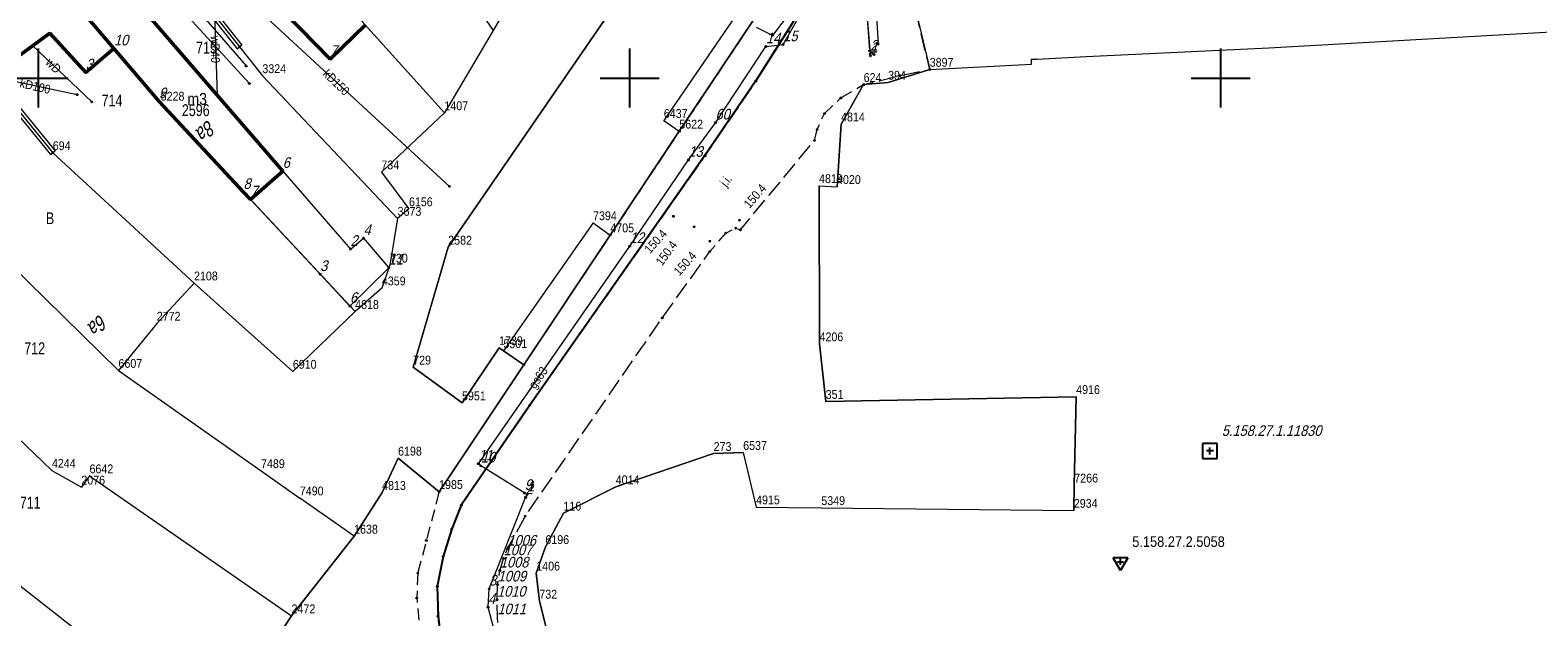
# Model space of a CAD drawing. Header units: metres. Extents: x 5551907 to 5556416, y 5709283 to 5712755.
# Tile 36 of 100: x 5554499 to 5554627, y 5710454 to 5710504. Entities that reach past the tile are written whole.
import ezdxf
from ezdxf.enums import TextEntityAlignment as Align

# ---------------------------------------------------------------- set-up
doc = ezdxf.new("R2010")
doc.units = ezdxf.units.M
for name, pattern in [('1.0_0.5', [1.5, 1, -0.5]), ('1.5_0.5', [2, 1.5, -0.5]), ('219-500', [0])]:
    doc.linetypes.add(name, pattern=pattern)
doc.layers.get('0').update_dxf_attribs({"color": 2, "lineweight": 5})
doc.styles.get("Standard").update_dxf_attribs({"font": 'Working1250', "width": 0.75})
doc.linetypes.add('otdn_500', pattern='A,5,0,[21,ksztalty.shx,S=0.5,R=0,X=0,Y=0]', length=5)

# ---------------------------------------------------------------- blocks, each defined once
blk = doc.blocks.new('PUNKTBUD')
at = {"color": 0}
blk.add_circle((0, 0), 0.045, dxfattribs=at)
blk = doc.blocks.new('203')
at = {"linetype": 'Continuous', "lineweight": 0}
h = blk.add_hatch(color=0, dxfattribs=at)
edge = h.paths.add_edge_path()
edge.add_arc((0, 0), 0.045, 0, 360)
blk = doc.blocks.new('PW01')
at = {"linetype": 'Continuous', "lineweight": 13}
h = blk.add_hatch(color=0, dxfattribs=at)
edge = h.paths.add_edge_path()
edge.add_arc((0, 0), 0.045, 0, 360)
blk = doc.blocks.new('PIKIETAW1891')
at = {"color": 0}
blk.add_circle((0, 0), 0.045, dxfattribs=at)
blk = doc.blocks.new('OSSP')
at = {"color": 0}
for p, q in [((-0.626, 0.625), (-0.626, -0.625)), ((-0.626, 0.625), (-0.626, -0.625)), ((0.624, 0.625), (-0.626, 0.625)), ((0.624, 0.625), (-0.626, 0.625)), ((0.3, 0), (-0.3, 0)), ((0.3, 0), (-0.3, 0)), ((0, -0.3), (0, 0.3)), ((0, -0.3), (0, 0.3)), ((0.624, -0.625), (0.624, 0.625)), ((0.624, -0.625), (0.624, 0.625)), ((-0.626, -0.625), (0.624, -0.625)), ((-0.626, -0.625), (0.624, -0.625))]:
    blk.add_line(p, q, dxfattribs=at)
blk = doc.blocks.new('OSSH')
at = {"color": 0}
for p, q in [((0, -0.721), (-0.624, 0.362)), ((0.626, 0.362), (-0.624, 0.362)), ((-0.25, 0), (0.25, 0)), ((0.626, 0.362), (0, -0.721)), ((0, -0.25), (0, 0.25))]:
    blk.add_line(p, q, dxfattribs=at)
blk = doc.blocks.new('RAMKA500K')
at = {"color": 0}
for p, q in [((97.5, 250), (102.5, 250)), ((100, 247.5), (100, 250)), ((147.5, 250), (152.5, 250)), ((150, 247.5), (150, 250)), ((197.5, 250), (202.5, 250)), ((200, 247.5), (200, 250)), ((100, 0), (100, 2.5)), ((150, 0), (150, 2.5)), ((200, 0), (200, 2.5)), ((97.5, 0), (102.5, 0)), ((147.5, 0), (152.5, 0)), ((197.5, 0), (202.5, 0))]:
    blk.add_line(p, q, dxfattribs=at)

msp = doc.modelspace()

# ---------------------------------------------------------------- linework, layer by layer
at = {"layer": '218-kontur użytku gruntowego', "color": 3, "linetype": 'CONTINUOUS', "lineweight": 18, "flags": 128}
for points in [[(5554554.2, 5710495.49), (5554565.73, 5710512.79)], [(5554565.73, 5710512.79), (5554554.2, 5710495.49)], [(5554549.03, 5710506.58), (5554534.65, 5710485.67)], [(5554534.65, 5710485.67), (5554549.03, 5710506.58)], [(5554604.06, 5710502.56), (5554641.91, 5710504.71)], [(5554583.98, 5710501.59), (5554584.48, 5710501.61)], [(5554583.99, 5710501.17), (5554583.98, 5710501.59)], [(5554584.48, 5710501.61), (5554588.6, 5710501.82)], [(5554588.6, 5710501.82), (5554604.06, 5710502.56)], [(5554571.86, 5710499.63), (5554575.38, 5710500.73)], [(5554575.38, 5710500.73), (5554583.99, 5710501.17)], [(5554567.88, 5710496.1), (5554569.79, 5710499.44)], [(5554569.79, 5710499.44), (5554571.86, 5710499.63)], [(5554548.36, 5710486.71), (5554554.2, 5710495.49)], [(5554554.2, 5710495.49), (5554548.36, 5710486.71)], [(5554567.54, 5710490.8), (5554567.88, 5710496.1)], [(5554566.06, 5710477.49), (5554566.02, 5710490.88)], [(5554566.02, 5710490.88), (5554567.54, 5710490.8)], [(5554541.04, 5710475.72), (5554548.36, 5710486.71)], [(5554548.36, 5710486.71), (5554541.04, 5710475.72)], [(5554534.65, 5710485.67), (5554531.69, 5710475.52)], [(5554531.69, 5710475.52), (5554534.65, 5710485.67)], [(5554535.82, 5710472.49), (5554538.95, 5710477.16)], [(5554538.95, 5710477.16), (5554535.82, 5710472.49)], [(5554538.95, 5710477.16), (5554539.32, 5710476.91)], [(5554539.32, 5710476.91), (5554538.95, 5710477.16)], [(5554566.58, 5710472.61), (5554566.06, 5710477.49)], [(5554539.32, 5710476.91), (5554541.04, 5710475.72)], [(5554541.04, 5710475.72), (5554539.32, 5710476.91)], [(5554531.69, 5710475.52), (5554535.82, 5710472.49)], [(5554535.82, 5710472.49), (5554531.69, 5710475.52)], [(5554533.88, 5710464.98), (5554541.04, 5710475.72)], [(5554541.04, 5710475.72), (5554533.88, 5710464.98)], [(5554587.77, 5710473.02), (5554566.58, 5710472.61)], [(5554587.61, 5710465.53), (5554587.77, 5710473.02)], [(5554557.1, 5710468.2), (5554559.6, 5710468.29)], [(5554559.6, 5710468.29), (5554560.69, 5710463.68)], [(5554529.06, 5710464.91), (5554530.41, 5710467.81)], [(5554530.41, 5710467.81), (5554529.06, 5710464.91)], [(5554530.41, 5710467.81), (5554533.88, 5710464.98)], [(5554533.88, 5710464.98), (5554530.41, 5710467.81)], [(5554548.82, 5710465.38), (5554557.1, 5710468.2)], [(5554526.69, 5710461.2), (5554529.06, 5710464.91)], [(5554529.06, 5710464.91), (5554526.69, 5710461.2)], [(5554544.4, 5710463.16), (5554548.82, 5710465.38)], [(5554587.57, 5710463.39), (5554587.61, 5710465.53)], [(5554542.87, 5710460.32), (5554544.4, 5710463.16)], [(5554560.69, 5710463.68), (5554566.21, 5710463.62)], [(5554566.21, 5710463.62), (5554587.57, 5710463.39)], [(5554521.4, 5710454.46), (5554526.69, 5710461.2)], [(5554526.69, 5710461.2), (5554521.4, 5710454.46)], [(5554542.1, 5710458.08), (5554542.87, 5710460.32)], [(5554542.36, 5710455.7), (5554542.1, 5710458.08)], [(5554546.15, 5710440.63), (5554542.36, 5710455.7)], [(5554514.69, 5710444.25), (5554521.4, 5710454.46)], [(5554521.4, 5710454.46), (5554514.69, 5710444.25)]]:
    msp.add_lwpolyline(points, dxfattribs=at)
at = {"layer": '219-działka ewidencyjna', "color": 7, "linetype": '219-500', "lineweight": 18, "flags": 128}
for points in [[(5554526.11, 5710522.03), (5554538.45, 5710504.01)], [(5554564.81, 5710513.84), (5554552.89, 5710496.4)], [(5554520.9, 5710512.01), (5554534.33, 5710497.05)], [(5554543.09, 5710512.08), (5554538.45, 5710504.01)], [(5554565.73, 5710512.79), (5554554.2, 5710495.49)], [(5554510.65, 5710510.67), (5554518.93, 5710500.19)], [(5554549.03, 5710506.58), (5554534.65, 5710485.67)], [(5554503.66, 5710505.67), (5554510.33, 5710497.86)], [(5554574.25, 5710505.45), (5554575.38, 5710500.73)], [(5554538.45, 5710504.01), (5554534.33, 5710497.05)], [(5554495.93, 5710500.14), (5554501.2, 5710493.67)], [(5554518.93, 5710500.19), (5554530.37, 5710488.11)], [(5554575.38, 5710500.73), (5554571.86, 5710499.63)], [(5554569.79, 5710499.44), (5554567.88, 5710496.1)], [(5554571.86, 5710499.63), (5554569.79, 5710499.44)], [(5554510.33, 5710497.86), (5554526.78, 5710480.22)], [(5554534.33, 5710497.05), (5554529, 5710492.04)], [(5554552.89, 5710496.4), (5554554.2, 5710495.49)], [(5554554.2, 5710495.49), (5554548.36, 5710486.71)], [(5554567.88, 5710496.1), (5554567.54, 5710490.8)], [(5554501.2, 5710493.67), (5554513.15, 5710482.64)], [(5554529, 5710492.04), (5554531.33, 5710488.92)], [(5554566.02, 5710490.88), (5554566.06, 5710477.49)], [(5554566.02, 5710490.88), (5554567.54, 5710490.8)], [(5554531.33, 5710488.92), (5554530.37, 5710488.11)], [(5554530.37, 5710488.11), (5554529.72, 5710484.15)], [(5554546.9, 5710487.74), (5554539.32, 5710476.91)], [(5554546.9, 5710487.74), (5554548.36, 5710486.71)], [(5554548.36, 5710486.71), (5554533.88, 5710464.98)], [(5554495.94, 5710485.85), (5554506.76, 5710475.24)], [(5554534.65, 5710485.67), (5554531.69, 5710475.52)], [(5554529.72, 5710484.15), (5554529.04, 5710482.22)], [(5554513.15, 5710482.64), (5554510, 5710479.23)], [(5554513.15, 5710482.64), (5554521.51, 5710475.16)], [(5554529.04, 5710482.22), (5554526.78, 5710480.22)], [(5554526.78, 5710480.22), (5554521.51, 5710475.16)], [(5554510, 5710479.23), (5554506.76, 5710475.24)], [(5554538.95, 5710477.16), (5554535.82, 5710472.49)], [(5554538.95, 5710477.16), (5554539.32, 5710476.91)], [(5554566.06, 5710477.49), (5554566.58, 5710472.61)], [(5554506.76, 5710475.24), (5554518.82, 5710466.75)], [(5554531.69, 5710475.52), (5554535.82, 5710472.49)], [(5554494.46, 5710473.15), (5554501.13, 5710466.78)], [(5554566.58, 5710472.61), (5554587.77, 5710473.02)], [(5554587.77, 5710473.02), (5554587.61, 5710465.53)], [(5554559.6, 5710468.29), (5554557.1, 5710468.2)], [(5554559.6, 5710468.29), (5554560.69, 5710463.68)], [(5554530.41, 5710467.81), (5554529.06, 5710464.91)], [(5554530.41, 5710467.81), (5554533.88, 5710464.98)], [(5554557.1, 5710468.2), (5554548.82, 5710465.38)], [(5554501.13, 5710466.78), (5554503.62, 5710465.36)], [(5554504.31, 5710466.31), (5554503.62, 5710465.36)], [(5554504.31, 5710466.31), (5554521.4, 5710454.46)], [(5554518.82, 5710466.75), (5554522.1, 5710464.44)], [(5554526.69, 5710461.2), (5554522.1, 5710464.44)], [(5554529.06, 5710464.91), (5554526.69, 5710461.2)], [(5554548.82, 5710465.38), (5554544.4, 5710463.16)], [(5554587.61, 5710465.53), (5554587.57, 5710463.39)], [(5554544.4, 5710463.16), (5554542.87, 5710460.32)], [(5554560.69, 5710463.68), (5554566.21, 5710463.62)], [(5554566.21, 5710463.62), (5554587.57, 5710463.39)], [(5554526.69, 5710461.2), (5554521.4, 5710454.46)], [(5554494.19, 5710460.34), (5554514.69, 5710444.25)], [(5554542.87, 5710460.32), (5554542.1, 5710458.08)], [(5554542.1, 5710458.08), (5554542.36, 5710455.7)], [(5554542.36, 5710455.7), (5554546.15, 5710440.63)], [(5554521.4, 5710454.46), (5554514.69, 5710444.25)]]:
    msp.add_lwpolyline(points, dxfattribs=at)
at = {"layer": '312-budynek ewidencyjny', "color": 7, "linetype": 'CONTINUOUS', "lineweight": 50, "flags": 128}
for points in [[(5554524.66, 5710501.6), (5554517.11, 5710509.37)], [(5554503.57, 5710505.78), (5554506.38, 5710502.49)], [(5554506.38, 5710502.49), (5554503.57, 5710505.78)], [(5554508.83, 5710505.84), (5554520.65, 5710492.12)], [(5554527.65, 5710504.49), (5554524.66, 5710501.6)], [(5554500.95, 5710503.79), (5554495.93, 5710500.14)], [(5554504, 5710500.46), (5554500.95, 5710503.79)], [(5554506.38, 5710502.49), (5554504, 5710500.46)], [(5554510.19, 5710498.02), (5554506.38, 5710502.49)], [(5554517.34, 5710490.34), (5554510.19, 5710498.02)], [(5554520.65, 5710492.12), (5554517.93, 5710489.71)], [(5554517.93, 5710489.71), (5554517.34, 5710490.34)]]:
    msp.add_lwpolyline(points, dxfattribs=at)
at = {"layer": '320-blok - kondygnacja nadziemna', "color": 7, "linetype": 'CONTINUOUS', "lineweight": 18, "flags": 128}
msp.add_lwpolyline([(5554517.93, 5710489.71), (5554520.65, 5710492.12), (5554526.39, 5710485.52), (5554527.49, 5710486.44), (5554529.62, 5710483.93), (5554526.34, 5710480.69), (5554523.83, 5710483.39)], close=True, dxfattribs=at)
at = {"layer": 'chodnik', "color": 7, "linetype": '1.0_0.5', "lineweight": 18, "flags": 128}
msp.add_lwpolyline([(5554532.08, 5710458.09), (5554531.99, 5710455.98), (5554532.25, 5710453.02), (5554532.74, 5710450.32), (5554533.44, 5710447.83), (5554534.68, 5710444.02), (5554534.99, 5710442.97), (5554536.74, 5710437), (5554542.49, 5710419.44), (5554543.85, 5710419.42), (5554545.3, 5710412.25), (5554545.96, 5710408.03), (5554547.16, 5710400.72), (5554548.24, 5710389.35), (5554548.88, 5710388.04), (5554548.49, 5710373.4), (5554548.49, 5710363.79), (5554546.86, 5710362.55), (5554548.47, 5710362.53), (5554549.27, 5710364.04), (5554549.91, 5710384.1), (5554549.03, 5710396.04), (5554548.86, 5710400.12), (5554547.7, 5710407.21), (5554544.82, 5710418.32), (5554537.56, 5710440.95), (5554534.1, 5710451.79), (5554533.79, 5710454.43), (5554533.73, 5710456.95), (5554534.22, 5710459.49), (5554534.96, 5710461.83), (5554535.76, 5710463.83), (5554541.56, 5710472.31), (5554556.37, 5710493.43), (5554560.68, 5710499.75), (5554564.07, 5710505.16), (5554565.93, 5710508.46), (5554566.9, 5710511.15), (5554567.37, 5710514.62), (5554567.26, 5710517.18), (5554566.47, 5710521.33), (5554565.49, 5710527.79), (5554564.19, 5710535.17), (5554562.95, 5710534.86), (5554565.38, 5710516.26), (5554565.73, 5710512.79), (5554554.2, 5710495.49), (5554548.36, 5710486.71), (5554541.04, 5710475.72), (5554533.88, 5710464.98), (5554532.8, 5710460.85)], close=True, dxfattribs=at)
at = {"layer": 'jezdnia', "color": 7, "linetype": '1.5_0.5', "lineweight": 18, "flags": 128}
msp.add_lwpolyline([(5554551.3, 5710418.13), (5554549.98, 5710420.22), (5554548.84, 5710422.52), (5554547.82, 5710425.26), (5554542.83, 5710440.47), (5554539.3, 5710451.3), (5554538.98, 5710452.88), (5554538.81, 5710454.33), (5554538.78, 5710455.82), (5554538.83, 5710457.11), (5554539.02, 5710458.29), (5554539.34, 5710459.33), (5554539.66, 5710460.14), (5554541.17, 5710462.9), (5554552.76, 5710479.69), (5554556.79, 5710485.31), (5554558.14, 5710486.87), (5554558.97, 5710487.29), (5554559.37, 5710487.15), (5554565.63, 5710494.72), (5554565.86, 5710495.64), (5554566.47, 5710496.99), (5554567.87, 5710498.31), (5554569.79, 5710499.44), (5554572.85, 5710500.21), (5554575.38, 5710500.73), (5554574.25, 5710505.45), (5554573.34, 5710505.71), (5554570.77, 5710523.5), (5554568.76, 5710534.51), (5554564.19, 5710535.17), (5554565.49, 5710527.79), (5554566.47, 5710521.33), (5554567.26, 5710517.18), (5554567.37, 5710514.62), (5554566.9, 5710511.15), (5554565.93, 5710508.46), (5554564.07, 5710505.16), (5554560.68, 5710499.75), (5554556.37, 5710493.43), (5554541.56, 5710472.31), (5554535.76, 5710463.83), (5554534.96, 5710461.83), (5554534.22, 5710459.49), (5554533.73, 5710456.95), (5554533.79, 5710454.43), (5554534.1, 5710451.79), (5554537.56, 5710440.95), (5554544.82, 5710418.32), (5554547.7, 5710407.21), (5554548.86, 5710400.12), (5554549.03, 5710396.04), (5554549.91, 5710384.1), (5554549.27, 5710364.04), (5554548.47, 5710362.53), (5554546.66, 5710357.04), (5554545.52, 5710347.27), (5554542.56, 5710337.71), (5554542.69, 5710336.23), (5554533.94, 5710305.94), (5554531.54, 5710294.25), (5554530.7, 5710289.26), (5554530.26, 5710286.71), (5554529.57, 5710282.69), (5554528.95, 5710279.05), (5554532.95, 5710279.32), (5554535.67, 5710286.43), (5554537.54, 5710291.34), (5554539.14, 5710298.49), (5554547.63, 5710334.83), (5554552.61, 5710352.25), (5554552.39, 5710352.3), (5554553.82, 5710353.87), (5554554.69, 5710354.84), (5554555.09, 5710360.54), (5554555.26, 5710365.27), (5554555.16, 5710369.61), (5554554.61, 5710373.21), (5554554.51, 5710375.14), (5554553.36, 5710389.04), (5554553.08, 5710390.19), (5554555.58, 5710397.68), (5554555.95, 5710398.1), (5554556.41, 5710398.2), (5554557.28, 5710397.88), (5554557.96, 5710398.35), (5554560.1, 5710406.11), (5554560.9, 5710407.26), (5554556.85, 5710411.07), (5554555.48, 5710412.59), (5554553.88, 5710414.46), (5554552.49, 5710416.32)], close=True, dxfattribs=at)
at = {"layer": 'krawężnik', "color": 7, "linetype": 'CONTINUOUS', "lineweight": 25, "flags": 128}
msp.add_lwpolyline([(5554564.19, 5710535.17), (5554565.49, 5710527.79), (5554566.47, 5710521.33), (5554567.26, 5710517.18), (5554567.37, 5710514.62), (5554566.9, 5710511.15), (5554565.93, 5710508.46), (5554564.07, 5710505.16), (5554560.68, 5710499.75), (5554556.37, 5710493.43), (5554541.56, 5710472.31), (5554535.76, 5710463.83), (5554534.96, 5710461.83), (5554534.22, 5710459.49), (5554533.73, 5710456.95), (5554533.79, 5710454.43), (5554534.1, 5710451.79), (5554537.56, 5710440.95), (5554544.82, 5710418.32), (5554547.7, 5710407.21), (5554548.86, 5710400.12), (5554549.03, 5710396.04), (5554549.91, 5710384.1), (5554549.27, 5710364.04)], dxfattribs=at)
at = {"layer": 'przewód elektroenergetyczny podziemny', "color": 1, "linetype": 'CONTINUOUS', "lineweight": 18, "flags": 128}
msp.add_lwpolyline([(5554556.79, 5710555.59), (5554561.7, 5710541.58), (5554563.38, 5710537.34), (5554566.74, 5710514.76), (5554566.21, 5710511.93), (5554563.65, 5710505.7), (5554562.08, 5710503.61), (5554560.73, 5710504.27)], dxfattribs=at)
at = {"layer": 'przewód gazowy', "color": 40, "linetype": 'CONTINUOUS', "lineweight": 18, "flags": 128}
msp.add_lwpolyline([(5554539.96, 5710447.86), (5554538.02, 5710455.2), (5554538.12, 5710456.76), (5554541.2, 5710464.5), (5554541.32, 5710464.73), (5554541.12, 5710464.86), (5554537.42, 5710467.17), (5554537.2, 5710467.35), (5554550, 5710485.76), (5554554.97, 5710493.06), (5554557.26, 5710496.22), (5554561.53, 5710502.67), (5554562.99, 5710502.84), (5554565.89, 5710507.95)], dxfattribs=at)
at = {"layer": 'przewód kanalizacyjny', "color": 34, "linetype": 'CONTINUOUS', "lineweight": 18, "flags": 128}
for points in [[(5554403.43, 5710635.81), (5554421.1, 5710605.89), (5554436.67, 5710613.08), (5554452.64, 5710620.71), (5554475.58, 5710633.69), (5554493.24, 5710644.62), (5554505.33, 5710636.12), (5554511.32, 5710631.05), (5554532.54, 5710615.46), (5554538.01, 5710606.53), (5554542.3, 5710598.85), (5554545.18, 5710592.28), (5554547.72, 5710585.05), (5554551.08, 5710576.4), (5554560.88, 5710550.1), (5554563.42, 5710544.78), (5554570, 5710519.72), (5554571.02, 5710502.86)], [(5554517.83, 5710499.53), (5554510.1, 5710507.99)], [(5554534.77, 5710490.82), (5554515.67, 5710508.47)], [(5554503.26, 5710498.59), (5554495.93, 5710500.14)]]:
    msp.add_lwpolyline(points, dxfattribs=at)
at = {"layer": 'przewód wodociągowy', "color": 5, "linetype": 'CONTINUOUS', "lineweight": 18, "flags": 128}
for points in [[(5554553.2, 5710569.14), (5554560.24, 5710550.2), (5554562.17, 5710545.57), (5554563.5, 5710542.15), (5554569.08, 5710519.49), (5554570.3, 5710502.31), (5554570.67, 5710501.99)], [(5554559.66, 5710551.91), (5554561.95, 5710545.46), (5554563.28, 5710541.89), (5554568.88, 5710520.01), (5554570.35, 5710502.05), (5554570.37, 5710501.88)], [(5554509.73, 5710510.06), (5554517.56, 5710501.02)], [(5554514.83, 5710507.24), (5554515.11, 5710498.55)], [(5554504.51, 5710497.98), (5554499.5, 5710502.74)]]:
    msp.add_lwpolyline(points, dxfattribs=at)
at = {"layer": 'ściana oporowa (linia)', "color": 0, "linetype": 'otdn_500', "lineweight": 18}
for p, q in [((5554510.454, 5710510.515), (5554516.794, 5710502.485)), ((5554516.794, 5710502.485), (5554516.99, 5710502.64)), ((5554495.736, 5710499.982), (5554501.006, 5710493.512)), ((5554501.006, 5710493.512), (5554501.2, 5710493.67))]:
    msp.add_line(p, q, dxfattribs=at)
at = {"layer": 'ściana oporowa (linia)', "color": 0, "lineweight": 18}
for p, q in [((5554510.846, 5710510.825), (5554517.186, 5710502.795)), ((5554517.186, 5710502.795), (5554516.99, 5710502.64)), ((5554496.124, 5710500.298), (5554501.394, 5710493.828)), ((5554501.394, 5710493.828), (5554501.2, 5710493.67))]:
    msp.add_line(p, q, dxfattribs=at)

# ---------------------------------------------------------------- block references
at = {"layer": '203-punkt graniczny', "color": 7, "linetype": 'CONTINUOUS', "lineweight": 18}
for p in [(5554538.45, 5710504.01), (5554518.93, 5710500.19), (5554575.38, 5710500.73), (5554569.79, 5710499.44), (5554571.86, 5710499.63), (5554510.33, 5710497.86), (5554534.33, 5710497.05), (5554552.89, 5710496.4), (5554554.2, 5710495.49), (5554567.88, 5710496.1), (5554501.2, 5710493.67), (5554529, 5710492.04), (5554566.02, 5710490.88), (5554567.54, 5710490.8), (5554531.33, 5710488.92), (5554530.37, 5710488.11), (5554546.9, 5710487.74), (5554548.36, 5710486.71), (5554534.65, 5710485.67), (5554529.72, 5710484.15), (5554513.15, 5710482.64), (5554529.04, 5710482.22), (5554526.78, 5710480.22), (5554510, 5710479.23), (5554538.95, 5710477.16), (5554566.06, 5710477.49), (5554539.32, 5710476.91), (5554506.76, 5710475.24), (5554521.51, 5710475.16), (5554531.69, 5710475.52), (5554535.82, 5710472.49), (5554566.58, 5710472.61), (5554587.77, 5710473.02), (5554557.1, 5710468.2), (5554559.6, 5710468.29), (5554530.41, 5710467.81), (5554501.13, 5710466.78), (5554504.31, 5710466.31), (5554518.82, 5710466.75), (5554503.62, 5710465.36), (5554522.1, 5710464.44), (5554529.06, 5710464.91), (5554533.88, 5710464.98), (5554548.82, 5710465.38), (5554587.61, 5710465.53), (5554544.4, 5710463.16), (5554560.69, 5710463.68), (5554566.21, 5710463.62), (5554587.57, 5710463.39), (5554526.69, 5710461.2), (5554542.87, 5710460.32), (5554542.1, 5710458.08), (5554542.36, 5710455.7), (5554521.4, 5710454.46)]:
    msp.add_blockref('203', p, dxfattribs=at)
at = {"layer": 'pikieta naturalna', "color": 7, "linetype": 'CONTINUOUS', "lineweight": 13}
for p in [(5554553.7, 5710488.29), (5554555.45, 5710487.41), (5554559.3, 5710487.96), (5554556.79, 5710486.18)]:
    msp.add_blockref('PW01', p, dxfattribs=at)
at = {"layer": 'Punkt budynku', "color": 5, "linetype": 'CONTINUOUS', "lineweight": 18}
for p in [(5554500.95, 5710503.79), (5554506.38, 5710502.49), (5554524.66, 5710501.6), (5554504, 5710500.46), (5554510.19, 5710498.02), (5554520.65, 5710492.12), (5554517.34, 5710490.34), (5554517.93, 5710489.71), (5554527.49, 5710486.44), (5554526.39, 5710485.52), (5554529.62, 5710483.93), (5554523.83, 5710483.39), (5554526.34, 5710480.69)]:
    msp.add_blockref('PUNKTBUD', p, dxfattribs=at)
at = {"layer": 'Punkt roboczy BDOT GESUT K1', "color": 6, "linetype": 'CONTINUOUS', "lineweight": 18}
for p in [(5554499.5, 5710502.74), (5554516.99, 5710502.64), (5554561.53, 5710502.67), (5554561.53, 5710502.67), (5554562.08, 5710503.61), (5554562.99, 5710502.84), (5554562.99, 5710502.84), (5554571.02, 5710502.86), (5554570.3, 5710502.31), (5554570.35, 5710502.05), (5554570.37, 5710501.88), (5554570.67, 5710501.99), (5554517.56, 5710501.02), (5554572.85, 5710500.21), (5554575.38, 5710500.73), (5554517.83, 5710499.53), (5554560.68, 5710499.75), (5554560.68, 5710499.75), (5554560.68, 5710499.75), (5554569.79, 5710499.44), (5554503.26, 5710498.59), (5554504.51, 5710497.98), (5554515.11, 5710498.55), (5554567.87, 5710498.31), (5554566.47, 5710496.99), (5554554.2, 5710495.49), (5554557.26, 5710496.22), (5554565.86, 5710495.64), (5554565.63, 5710494.72), (5554501.2, 5710493.67), (5554554.97, 5710493.06), (5554554.97, 5710493.06), (5554556.37, 5710493.43), (5554556.37, 5710493.43), (5554556.37, 5710493.43), (5554534.77, 5710490.82), (5554553.7, 5710488.29), (5554555.45, 5710487.41), (5554559.3, 5710487.96), (5554548.36, 5710486.71), (5554556.79, 5710486.18), (5554558.14, 5710486.87), (5554558.97, 5710487.29), (5554559.37, 5710487.15), (5554550, 5710485.76), (5554550, 5710485.76), (5554556.79, 5710485.31), (5554552.76, 5710479.69), (5554541.04, 5710475.72), (5554541.56, 5710472.31), (5554541.56, 5710472.31), (5554541.56, 5710472.31), (5554537.2, 5710467.35), (5554537.2, 5710467.35), (5554537.42, 5710467.17), (5554537.42, 5710467.17), (5554533.88, 5710464.98), (5554541.12, 5710464.86), (5554541.12, 5710464.86), (5554541.2, 5710464.5), (5554541.2, 5710464.5), (5554541.32, 5710464.73), (5554541.32, 5710464.73), (5554535.76, 5710463.83), (5554535.76, 5710463.83), (5554535.76, 5710463.83), (5554534.96, 5710461.83), (5554534.96, 5710461.83), (5554534.96, 5710461.83), (5554541.17, 5710462.9), (5554532.8, 5710460.85), (5554534.22, 5710459.49), (5554534.22, 5710459.49), (5554534.22, 5710459.49), (5554539.34, 5710459.33), (5554539.66, 5710460.14), (5554532.08, 5710458.09), (5554539.02, 5710458.29), (5554533.73, 5710456.95), (5554533.73, 5710456.95), (5554533.73, 5710456.95), (5554538.12, 5710456.76), (5554538.12, 5710456.76), (5554538.83, 5710457.11), (5554531.99, 5710455.98), (5554538.78, 5710455.82), (5554533.79, 5710454.43), (5554533.79, 5710454.43), (5554533.79, 5710454.43), (5554538.02, 5710455.2), (5554538.02, 5710455.2)]:
    msp.add_blockref('PIKIETAW1891', p, dxfattribs=at)
at = {"layer": 'rzedna', "color": 40, "linetype": 'CONTINUOUS', "lineweight": 18}
for p in [(5554561.53, 5710502.67), (5554562.99, 5710502.84), (5554554.97, 5710493.06), (5554550, 5710485.76), (5554537.2, 5710467.35), (5554537.42, 5710467.17), (5554541.12, 5710464.86), (5554541.2, 5710464.5), (5554541.32, 5710464.73), (5554538.12, 5710456.76), (5554538.02, 5710455.2)]:
    msp.add_blockref('PW01', p, dxfattribs=at)
at = {"layer": 'Szczegółowa osnowa geodezyjna pozioma', "color": 7, "linetype": 'CONTINUOUS', "lineweight": 18}
msp.add_blockref('OSSP', (5554599.081, 5710468.427), dxfattribs=at)
at = {"layer": 'Szczegółowa osnowa geodezyjna wysokościowa', "color": 7, "linetype": 'CONTINUOUS', "lineweight": 18}
msp.add_blockref('OSSH', (5554591.51, 5710459.03), dxfattribs=at)
at = {"layer": 'Wstawianie ramki sekcyjnej z opisem', "color": 7, "linetype": 'CONTINUOUS', "lineweight": 13}
for p in [(5554400, 5710500), (5554400, 5710500), (5554400, 5710500), (5554400, 5710500), (5554400, 5710250), (5554400, 5710250), (5554400, 5710250), (5554400, 5710250)]:
    msp.add_blockref('RAMKA500K', p, dxfattribs=at)

# ---------------------------------------------------------------- texts
at = {"layer": '203-punkt graniczny-Atr103', "color": 7, "width": 0.9}
for s, p in [('3897', (5554575.38, 5710500.73)), ('3897', (5554575.38, 5710500.73)), ('3324', (5554518.93, 5710500.19)), ('3324', (5554518.93, 5710500.19)), ('624', (5554569.79, 5710499.44)), ('624', (5554569.79, 5710499.44)), ('394', (5554571.86, 5710499.63)), ('394', (5554571.86, 5710499.63)), ('5228', (5554510.33, 5710497.86)), ('5228', (5554510.33, 5710497.86)), ('1407', (5554534.33, 5710497.05)), ('1407', (5554534.33, 5710497.05)), ('6437', (5554552.89, 5710496.4)), ('6437', (5554552.89, 5710496.4)), ('5622', (5554554.2, 5710495.49)), ('5622', (5554554.2, 5710495.49)), ('4814', (5554567.88, 5710496.1)), ('4814', (5554567.88, 5710496.1)), ('694', (5554501.2, 5710493.67)), ('694', (5554501.2, 5710493.67)), ('734', (5554529, 5710492.04)), ('734', (5554529, 5710492.04)), ('4819', (5554566.02, 5710490.88)), ('4819', (5554566.02, 5710490.88)), ('4020', (5554567.54, 5710490.8)), ('4020', (5554567.54, 5710490.8)), ('6156', (5554531.33, 5710488.92)), ('6156', (5554531.33, 5710488.92)), ('3673', (5554530.37, 5710488.11)), ('3673', (5554530.37, 5710488.11)), ('7394', (5554546.9, 5710487.74)), ('7394', (5554546.9, 5710487.74)), ('4705', (5554548.36, 5710486.71)), ('4705', (5554548.36, 5710486.71)), ('2582', (5554534.65, 5710485.67)), ('2582', (5554534.65, 5710485.67)), ('730', (5554529.72, 5710484.15)), ('730', (5554529.72, 5710484.15)), ('2108', (5554513.15, 5710482.64)), ('2108', (5554513.15, 5710482.64)), ('4359', (5554529.04, 5710482.22)), ('4359', (5554529.04, 5710482.22)), ('4818', (5554526.78, 5710480.22)), ('4818', (5554526.78, 5710480.22)), ('2772', (5554510, 5710479.23)), ('2772', (5554510, 5710479.23)), ('4206', (5554566.06, 5710477.49)), ('4206', (5554566.06, 5710477.49)), ('1739', (5554538.95, 5710477.16)), ('1739', (5554538.95, 5710477.16)), ('5501', (5554539.32, 5710476.91)), ('5501', (5554539.32, 5710476.91)), ('6607', (5554506.76, 5710475.24)), ('6607', (5554506.76, 5710475.24)), ('6910', (5554521.51, 5710475.16)), ('6910', (5554521.51, 5710475.16)), ('729', (5554531.69, 5710475.52)), ('729', (5554531.69, 5710475.52)), ('5951', (5554535.82, 5710472.49)), ('5951', (5554535.82, 5710472.49)), ('351', (5554566.58, 5710472.61)), ('351', (5554566.58, 5710472.61)), ('4916', (5554587.77, 5710473.02)), ('4916', (5554587.77, 5710473.02)), ('6198', (5554530.41, 5710467.81)), ('6198', (5554530.41, 5710467.81)), ('273', (5554557.1, 5710468.2)), ('273', (5554557.1, 5710468.2)), ('6537', (5554559.6, 5710468.29)), ('6537', (5554559.6, 5710468.29)), ('4244', (5554501.13, 5710466.78)), ('4244', (5554501.13, 5710466.78)), ('6642', (5554504.31, 5710466.31)), ('6642', (5554504.31, 5710466.31)), ('7489', (5554518.82, 5710466.75)), ('7489', (5554518.82, 5710466.75)), ('2076', (5554503.62, 5710465.36)), ('2076', (5554503.62, 5710465.36)), ('4813', (5554529.06, 5710464.91)), ('4813', (5554529.06, 5710464.91)), ('1985', (5554533.88, 5710464.98)), ('1985', (5554533.88, 5710464.98)), ('4014', (5554548.82, 5710465.38)), ('4014', (5554548.82, 5710465.38)), ('7266', (5554587.61, 5710465.53)), ('7266', (5554587.61, 5710465.53)), ('7490', (5554522.1, 5710464.44)), ('7490', (5554522.1, 5710464.44)), ('4915', (5554560.69, 5710463.68)), ('4915', (5554560.69, 5710463.68)), ('5349', (5554566.21, 5710463.62)), ('5349', (5554566.21, 5710463.62)), ('116', (5554544.4, 5710463.16)), ('116', (5554544.4, 5710463.16)), ('2934', (5554587.57, 5710463.39)), ('2934', (5554587.57, 5710463.39)), ('1638', (5554526.69, 5710461.2)), ('1638', (5554526.69, 5710461.2)), ('6196', (5554542.87, 5710460.32)), ('6196', (5554542.87, 5710460.32)), ('1406', (5554542.1, 5710458.08)), ('1406', (5554542.1, 5710458.08)), ('732', (5554542.36, 5710455.7)), ('732', (5554542.36, 5710455.7)), ('2472', (5554521.4, 5710454.46)), ('2472', (5554521.4, 5710454.46))]:
    msp.add_text(s, height=0.75, dxfattribs=at).set_placement(p, align=Align.BOTTOM_LEFT)
at = {"layer": '210-oznaczenie konturu użytku gruntowego', "color": 3, "linetype": 'CONTINUOUS', "lineweight": 18, "width": 0.79}
msp.add_text('B', height=1, dxfattribs=at).set_placement((5554500.62, 5710487.63))
at = {"layer": '211-numer działki ewidencyjnej', "color": 7, "linetype": 'CONTINUOUS', "lineweight": 18, "width": 0.79}
for s, p in [('715', (5554513.32, 5710502.07)), ('714', (5554505.33, 5710497.6)), ('712', (5554498.79, 5710476.62)), ('711', (5554498.41, 5710463.55))]:
    msp.add_text(s, height=1, dxfattribs=at).set_placement(p)
at = {"layer": '238-Punkt adresowy', "color": 7, "linetype": 'CONTINUOUS', "lineweight": 25, "oblique": 15, "width": 0.79}
for s, p in [('8a', (5554514.13, 5710496.81)), ('6a', (5554504.99, 5710480.35))]:
    msp.add_text(s, height=1.25, rotation=219.999, dxfattribs=at).set_placement(p, align=Align.BOTTOM_LEFT)
at = {"layer": '312-oznaczenie budynku ewidencyjnego', "color": 7, "linetype": 'CONTINUOUS', "lineweight": 18, "width": 0.79}
msp.add_text('2596', height=1, dxfattribs=at).set_placement((5554512.12, 5710496.78))
at = {"layer": '312-oznaczenie budynku ewidencyjnego-Atr117', "color": 7, "width": 0.9}
msp.add_text('m3', height=1, dxfattribs=at).set_placement((5554512.58, 5710497.73))
at = {"layer": 'jezdnia-Atr17', "color": 7, "width": 0.9}
msp.add_text('j.i.', height=0.75, rotation=51.632, dxfattribs=at).set_placement((5554558.16, 5710490.73))
at = {"layer": 'pikieta naturalna-Atr2', "color": 7, "width": 0.9}
for rotation, p in [(49.019, (5554560.14, 5710488.91)), (48.24, (5554551.72, 5710485.08)), (53.832, (5554552.74, 5710484.04)), (48.307, (5554554.21, 5710483.21))]:
    msp.add_text('150.4', height=0.75, rotation=rotation, dxfattribs=at).set_placement(p)
at = {"layer": 'przewód gazowy-Atr1', "color": 40, "width": 0.9}
msp.add_text('gs63', height=0.75, rotation=55.19, dxfattribs=at).set_placement((5554541.7, 5710473.83), align=Align.MIDDLE_LEFT)
at = {"layer": 'przewód kanalizacyjny-Atr1', "color": 34, "width": 0.9}
for s, rotation, p in [('kD150', 315.95, (5554524.25, 5710500.54)), ('kD100', 346.799, (5554498.45, 5710499.6))]:
    msp.add_text(s, height=0.75, rotation=rotation, dxfattribs=at).set_placement(p, align=Align.MIDDLE_LEFT)
at = {"layer": 'przewód wodociągowy-Atr1', "color": 5, "width": 0.9}
for s, rotation, p in [('wD40', 270.527, (5554514.94, 5710503.58)), ('wD', 315.158, (5554500.8, 5710501.51))]:
    msp.add_text(s, height=0.75, rotation=rotation, dxfattribs=at).set_placement(p, align=Align.MIDDLE_LEFT)
at = {"layer": 'Punkt budynku-Atr104', "color": 5, "oblique": 15, "width": 0.9}
for s, p in [('10', (5554506.38, 5710502.49)), ('7', (5554524.66, 5710501.6)), ('3', (5554504, 5710500.46)), ('9', (5554510.19, 5710498.02)), ('6', (5554520.65, 5710492.12)), ('8', (5554517.34, 5710490.34)), ('7', (5554517.93, 5710489.71)), ('4', (5554527.49, 5710486.44)), ('2', (5554526.39, 5710485.52)), ('11', (5554529.62, 5710483.93)), ('3', (5554523.83, 5710483.39)), ('6', (5554526.34, 5710480.69))]:
    msp.add_text(s, height=0.9, dxfattribs=at).set_placement(p, align=Align.BOTTOM_LEFT)
at = {"layer": 'Punkt roboczy BDOT GESUT K1-Atr103', "color": 6, "oblique": 15, "width": 0.9}
for s, p in [('15', (5554562.99, 5710502.84)), ('15', (5554562.99, 5710502.84)), ('14', (5554561.53, 5710502.67)), ('14', (5554561.53, 5710502.67)), ('2', (5554570.35, 5710502.05)), ('1', (5554570.37, 5710501.88)), ('60', (5554557.26, 5710496.22)), ('13', (5554554.97, 5710493.06)), ('13', (5554554.97, 5710493.06)), ('12', (5554550, 5710485.76)), ('12', (5554550, 5710485.76)), ('11', (5554537.2, 5710467.35)), ('11', (5554537.2, 5710467.35)), ('10', (5554537.42, 5710467.17)), ('10', (5554537.42, 5710467.17)), ('9', (5554541.12, 5710464.86)), ('9', (5554541.12, 5710464.86)), ('2', (5554541.2, 5710464.5)), ('2', (5554541.2, 5710464.5)), ('1', (5554541.32, 5710464.73)), ('1', (5554541.32, 5710464.73)), ('1006', (5554539.66, 5710460.14)), ('1008', (5554539.02, 5710458.29)), ('1007', (5554539.34, 5710459.33)), ('1009', (5554538.83, 5710457.11)), ('3', (5554538.12, 5710456.76)), ('3', (5554538.12, 5710456.76)), ('1010', (5554538.78, 5710455.82)), ('4', (5554538.02, 5710455.2)), ('4', (5554538.02, 5710455.2)), ('1011', (5554538.81, 5710454.33))]:
    msp.add_text(s, height=0.9, dxfattribs=at).set_placement(p, align=Align.BOTTOM_LEFT)
at = {"layer": 'Szczegółowa osnowa geodezyjna pozioma-Atr103', "color": 7, "oblique": 15, "width": 0.9}
msp.add_text('5.158.27.1.11830', height=0.9, dxfattribs=at).set_placement((5554600.081, 5710469.427), align=Align.BOTTOM_LEFT)
at = {"layer": 'Szczegółowa osnowa geodezyjna wysokościowa-Atr103', "color": 7, "width": 0.9}
msp.add_text('5.158.27.2.5058', height=0.9, dxfattribs=at).set_placement((5554592.51, 5710460.03), align=Align.BOTTOM_LEFT)

doc.saveas('drawing.dxf')
